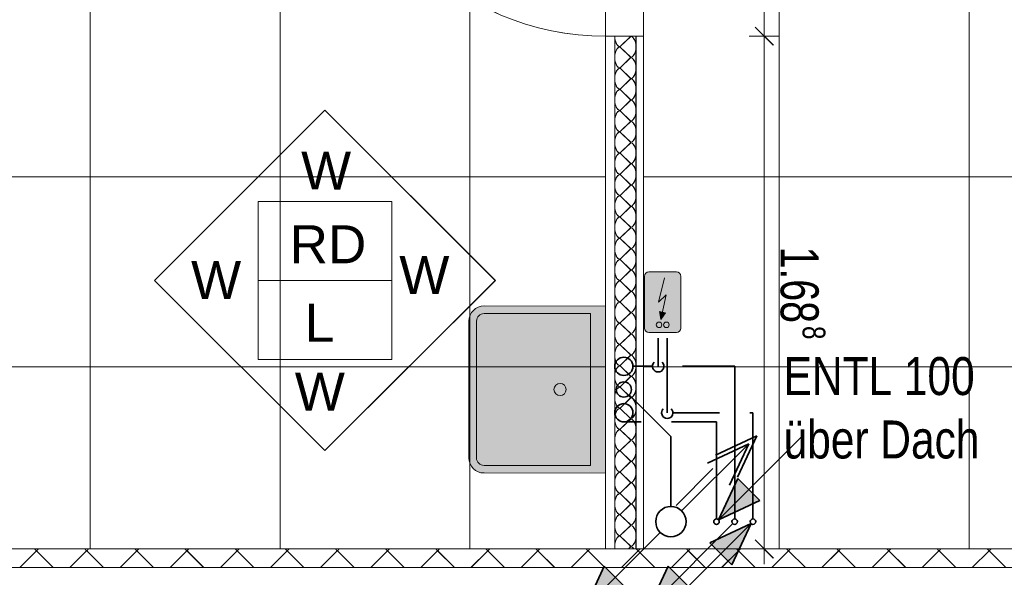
# Model space of a CAD drawing. Extents: x 229 to 926, y 37 to 878.
# Tile 157 of 163: x 574 to 638, y 666 to 703. Entities that reach past the tile are written whole.
import ezdxf
from ezdxf.lldxf.tags import DXFTag

# ---------------------------------------------------------------- set-up
doc = ezdxf.new("R2010")
doc.units = 0
doc.layers.get('0').update_dxf_attribs({"linetype": 'fein_strichliert', "lineweight": 13})
for name, color, linetype, lineweight in [('Beschriftung', 7, 'Continuous', 25), ('Beschriftung-A03CPAFWA9', 7, 'Continuous', 25), ('Deckenspiegel', 7, 'Continuous', 25), ('Fullfläche', 7, 'Continuous', 25), ('Fullfläche-A03CPAG4A9', 7, 'Continuous', 25), ('Maßlinien', 7, 'Continuous', 25), ('Maßlinien-A03CPAG1A9', 7, 'Continuous', 25), ('S_BI_Einrichtung', 7, 'Continuous', 18), ('Türen', 7, 'Continuous', 25), ('Türen-A03CPAFZA9', 7, 'Continuous', 25), ('Wände', 7, 'Continuous', 25), ('Wände-A03CPAG0A9', 7, 'Continuous', 25), ('X_BI_Geometrie', 7, 'Continuous', 13)]:
    doc.layers.add(name, color=color, linetype=linetype, lineweight=lineweight)
for name, color, linetype, lineweight, true_color in [('S_BI_Einrichtungflaeche', 7, 'Continuous', 35, 0xc0c0c0), ('S_BI_Kaltwasser', 7, 'STRICHPUNKT2', 35, 0x009900), ('S_BI_Schmutzwasser', 7, 'Continuous', 35, 0x993300), ('S_BI_Text_Schmutzwasser', 7, 'Continuous', 25, 0x993300), ('S_BI_Warmwasser', 1, 'Strich_Punkt_Punkt_grob', 35, 0xff0000)]:
    doc.layers.add(name, color=color, linetype=linetype, lineweight=lineweight, true_color=true_color)
doc.styles.get("Standard").update_dxf_attribs({"font": 'arial.ttf'})
tags = doc.linetypes.add('fein_strichliert', pattern=[4, 1, -2, 1]).pattern_tags.tags
tags[8:9] = [DXFTag(74, 4), DXFTag(75, 0), DXFTag(340, '0'), DXFTag(46, 0.0), DXFTag(50, 0.0), DXFTag(44, 0.0), DXFTag(45, 0.0)]
tags[6:7] = [DXFTag(74, 4), DXFTag(75, 0), DXFTag(340, '0'), DXFTag(46, 0.0), DXFTag(50, 0.0), DXFTag(44, 0.0), DXFTag(45, 0.0)]
tags[4:5] = [DXFTag(74, 4), DXFTag(75, 0), DXFTag(340, '0'), DXFTag(46, 0.0), DXFTag(50, 0.0), DXFTag(44, 0.0), DXFTag(45, 0.0)]
tags = doc.linetypes.add('Strich_Punkt_Punkt_grob', pattern=[22, 8, -2, 0, -2, 0, -2, 8]).pattern_tags.tags
tags[16:17] = [DXFTag(74, 4), DXFTag(75, 0), DXFTag(340, '0'), DXFTag(46, 0.0), DXFTag(50, 0.0), DXFTag(44, 0.0), DXFTag(45, 0.0)]
tags[14:15] = [DXFTag(74, 4), DXFTag(75, 0), DXFTag(340, '0'), DXFTag(46, 0.0), DXFTag(50, 0.0), DXFTag(44, 0.0), DXFTag(45, 0.0)]
tags[12:13] = [DXFTag(74, 4), DXFTag(75, 0), DXFTag(340, '0'), DXFTag(46, 0.0), DXFTag(50, 0.0), DXFTag(44, 0.0), DXFTag(45, 0.0)]
tags[10:11] = [DXFTag(74, 4), DXFTag(75, 0), DXFTag(340, '0'), DXFTag(46, 0.0), DXFTag(50, 0.0), DXFTag(44, 0.0), DXFTag(45, 0.0)]
tags[8:9] = [DXFTag(74, 4), DXFTag(75, 0), DXFTag(340, '0'), DXFTag(46, 0.0), DXFTag(50, 0.0), DXFTag(44, 0.0), DXFTag(45, 0.0)]
tags[6:7] = [DXFTag(74, 4), DXFTag(75, 0), DXFTag(340, '0'), DXFTag(46, 0.0), DXFTag(50, 0.0), DXFTag(44, 0.0), DXFTag(45, 0.0)]
tags[4:5] = [DXFTag(74, 4), DXFTag(75, 0), DXFTag(340, '0'), DXFTag(46, 0.0), DXFTag(50, 0.0), DXFTag(44, 0.0), DXFTag(45, 0.0)]
tags = doc.linetypes.add('STRICHPUNKT2', pattern=[12.7, 6.35, -3.175, 0, -3.175]).pattern_tags.tags
tags[10:11] = [DXFTag(74, 4), DXFTag(75, 0), DXFTag(340, '0'), DXFTag(46, 0.0), DXFTag(50, 0.0), DXFTag(44, 0.0), DXFTag(45, 0.0)]
tags[8:9] = [DXFTag(74, 4), DXFTag(75, 0), DXFTag(340, '0'), DXFTag(46, 0.0), DXFTag(50, 0.0), DXFTag(44, 0.0), DXFTag(45, 0.0)]
tags[6:7] = [DXFTag(74, 4), DXFTag(75, 0), DXFTag(340, '0'), DXFTag(46, 0.0), DXFTag(50, 0.0), DXFTag(44, 0.0), DXFTag(45, 0.0)]
tags[4:5] = [DXFTag(74, 4), DXFTag(75, 0), DXFTag(340, '0'), DXFTag(46, 0.0), DXFTag(50, 0.0), DXFTag(44, 0.0), DXFTag(45, 0.0)]

# ---------------------------------------------------------------- blocks, each defined once
blk = doc.blocks.new('Referenz-A03CPAFUA9', base_point=(255.728, 66.032))
at = {"layer": 'Beschriftung', "color": 0, "lineweight": -2}
for p, q in [((582.501, 685.533), (593.716, 696.744)), ((593.716, 696.744), (604.928, 685.529)), ((589.314, 685.531), (589.315, 690.731)), ((589.315, 690.731), (598.115, 690.73)), ((598.115, 690.73), (598.114, 685.53)), ((593.713, 674.318), (582.501, 685.533)), ((598.114, 685.53), (589.314, 685.531)), ((589.314, 680.331), (589.314, 685.531)), ((604.928, 685.529), (593.713, 674.318)), ((598.114, 685.53), (598.114, 680.33)), ((598.114, 680.33), (589.314, 680.331))]:
    blk.add_line(p, q, dxfattribs=at)
at = {"layer": 'Fullfläche', "color": 0, "lineweight": -2}
for p, q in [((613.837, 701.597), (613.137, 700.925)), ((613.137, 700.897), (613.837, 700.225)), ((613.837, 700.197), (613.137, 699.525)), ((613.137, 699.497), (613.837, 698.825)), ((613.837, 698.797), (613.137, 698.125)), ((613.137, 698.097), (613.837, 697.425)), ((613.837, 697.397), (613.137, 696.725)), ((613.137, 696.697), (613.837, 696.025)), ((613.837, 695.997), (613.137, 695.325)), ((613.137, 695.297), (613.837, 694.625)), ((613.837, 694.597), (613.137, 693.925)), ((613.137, 693.897), (613.837, 693.225)), ((613.837, 693.197), (613.137, 692.525)), ((613.137, 692.497), (613.837, 691.825)), ((613.837, 691.797), (613.137, 691.125)), ((613.137, 691.097), (613.837, 690.425)), ((613.837, 690.397), (613.137, 689.725)), ((613.137, 689.697), (613.837, 689.025)), ((613.837, 688.997), (613.137, 688.325)), ((613.137, 688.297), (613.837, 687.625)), ((613.837, 687.597), (613.137, 686.925)), ((613.137, 686.897), (613.837, 686.225)), ((613.837, 686.197), (613.137, 685.525)), ((613.137, 685.497), (613.837, 684.825)), ((613.837, 684.797), (613.137, 684.125)), ((613.137, 684.097), (613.837, 683.425)), ((613.837, 683.397), (613.137, 682.725)), ((613.137, 682.697), (613.837, 682.025)), ((613.837, 681.997), (613.137, 681.324)), ((613.137, 681.297), (613.837, 680.625)), ((613.837, 680.597), (613.137, 679.925)), ((613.137, 679.897), (613.837, 679.225)), ((613.837, 679.196), (613.137, 678.524)), ((613.137, 678.497), (613.837, 677.825)), ((613.837, 677.796), (613.137, 677.124)), ((613.137, 677.096), (613.837, 676.424)), ((613.837, 676.396), (613.137, 675.724)), ((613.137, 675.697), (613.837, 675.025)), ((613.837, 674.996), (613.137, 674.324)), ((613.137, 674.296), (613.837, 673.624)), ((613.837, 673.596), (613.137, 672.924)), ((613.137, 672.896), (613.837, 672.224)), ((613.837, 672.196), (613.137, 671.524)), ((613.137, 671.496), (613.837, 670.824)), ((613.837, 670.796), (613.137, 670.124)), ((613.137, 670.096), (613.837, 669.424)), ((613.837, 669.396), (613.137, 668.724)), ((613.137, 668.696), (613.837, 668.024)), ((574.727, 667.718), (573.631, 666.622)), ((574.603, 667.845), (574.727, 667.722)), ((574.857, 667.845), (574.733, 667.722)), ((574.733, 667.718), (575.829, 666.622)), ((578.027, 667.718), (576.931, 666.621)), ((577.903, 667.845), (578.027, 667.722)), ((578.157, 667.845), (578.033, 667.722)), ((578.033, 667.718), (579.13, 666.621)), ((581.327, 667.718), (580.231, 666.621)), ((581.203, 667.845), (581.327, 667.722)), ((581.457, 667.845), (581.333, 667.722)), ((581.333, 667.718), (582.43, 666.621)), ((584.627, 667.719), (583.53, 666.621)), ((584.504, 667.845), (584.627, 667.722)), ((584.757, 667.845), (584.633, 667.722)), ((584.633, 667.719), (585.731, 666.62)), ((587.927, 667.719), (586.83, 666.62)), ((587.803, 667.845), (587.927, 667.722)), ((588.057, 667.845), (587.934, 667.722)), ((587.934, 667.719), (589.031, 666.62)), ((591.227, 667.719), (590.129, 666.62)), ((591.104, 667.845), (591.227, 667.722)), ((591.357, 667.845), (591.234, 667.722)), ((591.234, 667.719), (592.331, 666.62)), ((594.527, 667.719), (593.429, 666.619)), ((594.404, 667.845), (594.527, 667.722)), ((594.657, 667.845), (594.534, 667.722)), ((594.534, 667.719), (595.632, 666.619)), ((597.827, 667.719), (596.729, 666.619)), ((597.704, 667.845), (597.827, 667.722)), ((597.957, 667.845), (597.834, 667.722)), ((597.834, 667.719), (598.932, 666.619)), ((601.127, 667.719), (600.028, 666.619)), ((601.004, 667.845), (601.127, 667.722)), ((601.257, 667.845), (601.134, 667.722)), ((601.134, 667.719), (602.233, 666.618)), ((604.427, 667.719), (603.328, 666.618)), ((604.304, 667.845), (604.427, 667.722)), ((604.557, 667.845), (604.434, 667.722)), ((604.434, 667.719), (605.533, 666.618)), ((607.727, 667.719), (606.627, 666.618)), ((607.604, 667.845), (607.727, 667.722)), ((607.857, 667.845), (607.734, 667.722)), ((607.734, 667.719), (608.834, 666.618)), ((611.027, 667.719), (609.927, 666.618)), ((610.904, 667.845), (611.027, 667.722)), ((611.157, 667.845), (611.034, 667.722)), ((611.034, 667.719), (612.134, 666.617)), ((614.327, 667.719), (613.227, 666.617)), ((613.837, 667.996), (613.716, 667.88)), ((614.204, 667.845), (614.327, 667.722)), ((614.457, 667.845), (614.334, 667.722)), ((614.334, 667.719), (615.435, 666.617)), ((617.627, 667.719), (616.526, 666.617)), ((617.504, 667.845), (617.627, 667.722)), ((617.757, 667.845), (617.634, 667.722)), ((617.634, 667.719), (618.735, 666.616)), ((620.927, 667.719), (619.826, 666.616)), ((620.804, 667.845), (620.927, 667.722)), ((621.057, 667.845), (620.934, 667.722)), ((620.934, 667.719), (622.036, 666.616)), ((624.227, 667.719), (623.125, 666.616)), ((624.104, 667.845), (624.227, 667.722)), ((624.357, 667.845), (624.234, 667.722)), ((624.234, 667.719), (625.336, 666.616)), ((627.527, 667.719), (626.425, 666.616)), ((627.404, 667.845), (627.527, 667.722)), ((627.657, 667.845), (627.534, 667.722)), ((627.534, 667.719), (628.637, 666.615)), ((630.827, 667.719), (629.725, 666.615)), ((630.704, 667.845), (630.827, 667.722)), ((630.957, 667.845), (630.834, 667.722)), ((630.834, 667.719), (631.937, 666.615)), ((634.127, 667.719), (633.024, 666.615)), ((634.004, 667.845), (634.127, 667.722)), ((634.257, 667.845), (634.134, 667.722)), ((634.134, 667.719), (635.237, 666.614)), ((637.427, 667.719), (636.324, 666.614)), ((637.305, 667.845), (637.427, 667.722)), ((637.557, 667.845), (637.434, 667.722)), ((637.434, 667.719), (638.538, 666.614))]:
    blk.add_line(p, q, dxfattribs=at)
for centre, start_param, end_param in [((613.137, 701.611), 4.712389, 6.283185), ((613.837, 700.911), 0, 3.141593), ((613.137, 700.211), 3.141593, 4.712389), ((613.137, 700.211), 4.712389, 6.283185), ((613.837, 699.511), 0, 3.141593), ((613.137, 698.811), 3.141593, 4.712389), ((613.137, 698.811), 4.712389, 6.283185), ((613.837, 698.111), 0, 3.141593), ((613.137, 697.411), 3.141593, 4.712389), ((613.137, 697.411), 4.712389, 6.283185), ((613.837, 696.711), 0, 3.141593), ((613.137, 696.011), 3.141593, 4.712389), ((613.137, 696.011), 4.712389, 6.283185), ((613.837, 695.311), 0, 3.141593), ((613.137, 694.611), 3.141593, 4.712389), ((613.137, 694.611), 4.712389, 6.283185), ((613.837, 693.911), 0, 3.141593), ((613.137, 693.211), 3.141593, 4.712389), ((613.137, 693.211), 4.712389, 6.283185), ((613.837, 692.511), 0, 3.141593), ((613.137, 691.811), 3.141593, 4.712389), ((613.137, 691.811), 4.712389, 6.283185), ((613.837, 691.111), 0, 3.141593), ((613.137, 690.411), 3.141593, 4.712389), ((613.137, 690.411), 4.712389, 6.283185), ((613.837, 689.711), 0, 3.141593), ((613.137, 689.011), 3.141593, 4.712389), ((613.137, 689.011), 4.712389, 6.283185), ((613.837, 688.311), 0, 3.141593), ((613.137, 687.611), 3.141593, 4.712389), ((613.137, 687.611), 4.712389, 6.283185), ((613.837, 686.911), 0, 3.141593), ((613.137, 686.211), 3.141593, 4.712389), ((613.137, 686.211), 4.712389, 6.283185), ((613.837, 685.511), 0, 3.141593), ((613.137, 684.811), 3.141593, 4.712389), ((613.137, 684.811), 4.712389, 6.283185), ((613.837, 684.111), 0, 3.141593), ((613.137, 683.411), 3.141593, 4.712389), ((613.137, 683.411), 4.712389, 6.283185), ((613.837, 682.71), 0, 3.141593), ((613.137, 682.011), 3.141593, 4.712389), ((613.137, 682.011), 4.712389, 6.283185), ((613.837, 681.311), 0, 3.141593), ((613.137, 680.611), 3.141593, 4.712389), ((613.137, 680.611), 4.712389, 6.283185), ((613.837, 679.911), 0, 3.141593), ((613.137, 679.211), 3.141593, 4.712389), ((613.137, 679.211), 4.712389, 6.283185), ((613.837, 678.51), 0, 3.141593), ((613.137, 677.81), 3.141593, 4.712389), ((613.137, 677.81), 4.712389, 6.283185), ((613.837, 677.111), 0, 3.141593), ((613.137, 676.411), 3.141593, 4.712389), ((613.137, 676.411), 4.712389, 6.283185), ((613.837, 675.71), 0, 3.141593), ((613.137, 675.01), 3.141593, 4.712389), ((613.137, 675.01), 4.712389, 6.283185), ((613.837, 674.311), 0, 3.141593), ((613.137, 673.61), 3.141593, 4.712389), ((613.137, 673.61), 4.712389, 6.283185), ((613.837, 672.91), 0, 3.141593), ((613.137, 672.21), 3.141593, 4.712389), ((613.137, 672.21), 4.712389, 6.283185), ((613.837, 671.51), 0, 3.141593), ((613.137, 670.81), 3.141593, 4.712389), ((613.137, 670.81), 4.712389, 6.283185), ((613.837, 670.11), 0, 3.141593), ((613.137, 669.41), 3.141593, 4.712389), ((613.137, 669.41), 4.712389, 6.283185), ((613.837, 668.71), 0, 3.141593), ((613.137, 668.01), 3.141593, 4.712389), ((613.137, 668.01), 4.712389, 4.903053), ((613.837, 667.31), 2.551385, 3.141593)]:
    blk.add_ellipse(centre, major_axis=(0, -0.686), ratio=0.5, start_param=start_param, end_param=end_param, dxfattribs=at)
at = {"layer": 'Maßlinien', "color": 0, "lineweight": -2}
for p, q in [((622.627, 701.611), (622.627, 719.31)), ((623.227, 701.011), (622.027, 702.211)), ((622.627, 701.611), (621.627, 701.611)), ((622.627, 701.611), (623.627, 701.611)), ((622.627, 693.241), (622.627, 701.611)), ((622.627, 689.181), (622.627, 693.241)), ((622.627, 667.845), (622.627, 689.181)), ((623.227, 667.245), (622.027, 668.445)), ((622.627, 667.845), (621.627, 667.845)), ((622.627, 667.845), (623.627, 667.845)), ((622.627, 667.845), (622.627, 666.845))]:
    blk.add_line(p, q, dxfattribs=at)
at = {"layer": 'Türen', "color": 0, "lineweight": -2}
blk.add_ellipse((612.187, 719.311), major_axis=(-17.7, 0), ratio=1, start_param=0, end_param=1.570796, dxfattribs=at)
at = {"layer": 'Wände', "color": 0, "lineweight": -2}
for p, q in [((612.187, 701.611), (614.687, 701.611)), ((612.187, 701.611), (612.187, 667.845)), ((612.787, 701.611), (612.787, 667.845)), ((614.187, 667.845), (614.187, 701.611)), ((614.687, 667.845), (614.687, 701.611)), ((552.835, 667.845), (612.187, 667.845)), ((673.231, 667.845), (612.187, 667.845)), ((614.687, 667.845), (614.687, 667.845)), ((674.037, 666.61), (549.335, 666.625))]:
    blk.add_line(p, q, dxfattribs=at)
at = {"layer": 'Beschriftung', "color": 0, "lineweight": -2, "char_height": 2.50002, "attachment_point": 1, "rotation": 359.99316}
for s, insert in [('{\\fArial;W}', (592.143, 694.015)), ('{\\fArial;RD}', (591.39, 689.158)), ('{\\fArial;W}', (598.608, 687.133)), ('{\\fArial;W}', (584.902, 686.804)), ('{\\fArial;L}', (592.39, 683.99)), ('{\\fArial;W}', (591.729, 679.457))]:
    blk.add_mtext(s, dxfattribs=dict(at, insert=insert))
at = {"layer": 'Maßlinien', "color": 0, "lineweight": -2, "attachment_point": 1, "rotation": 270.00001}
for s, insert, char_height in [('{\\W0.74;\\fArial;1.68}', (626.21, 687.755), 2.50002), ('{\\W0.76;\\fArial;8}', (626.652, 682.526), 1.50001)]:
    blk.add_mtext(s, dxfattribs=dict(at, insert=insert, char_height=char_height))
blk = doc.blocks.new('Referenz-A03CPAG8A9', base_point=(281.599, 66.032))
at = {"layer": 'Beschriftung-A03CPAFWA9', "color": 0, "lineweight": -2}
for p, q in [((582.499, 685.533), (593.714, 696.745)), ((593.714, 696.745), (604.925, 685.53)), ((589.312, 685.532), (589.313, 690.732)), ((589.313, 690.732), (598.113, 690.731)), ((598.113, 690.731), (598.112, 685.531)), ((593.71, 674.318), (582.499, 685.533)), ((589.311, 680.332), (589.312, 685.532)), ((598.112, 685.531), (589.312, 685.532)), ((604.925, 685.53), (593.71, 674.318)), ((598.112, 685.531), (598.111, 680.331)), ((598.111, 680.331), (589.311, 680.332))]:
    blk.add_line(p, q, dxfattribs=at)
at = {"layer": 'Deckenspiegel', "color": 0, "lineweight": -2}
for p, q in [((578.258, 667.846), (578.259, 729.311)), ((590.758, 667.846), (590.759, 729.311)), ((603.258, 667.846), (603.259, 729.311)), ((612.184, 729.311), (612.184, 667.846)), ((614.682, 667.846), (614.682, 729.311)), ((623.608, 667.846), (623.608, 729.311)), ((636.108, 667.846), (636.108, 729.311)), ((556.833, 692.346), (612.184, 692.346)), ((614.682, 692.346), (670.033, 692.346)), ((556.833, 679.846), (612.184, 679.846)), ((614.682, 679.846), (670.033, 679.846)), ((612.184, 667.846), (556.833, 667.846)), ((670.033, 667.846), (614.682, 667.846))]:
    blk.add_line(p, q, dxfattribs=at)
at = {"layer": 'Fullfläche-A03CPAG4A9', "color": 0, "lineweight": -2}
for p, q in [((613.834, 701.597), (613.134, 700.925)), ((613.134, 700.897), (613.834, 700.225)), ((613.834, 700.197), (613.134, 699.525)), ((613.134, 699.497), (613.834, 698.825)), ((613.834, 698.797), (613.134, 698.125)), ((613.134, 698.097), (613.834, 697.425)), ((613.834, 697.397), (613.134, 696.725)), ((613.134, 696.697), (613.834, 696.025)), ((613.834, 695.997), (613.134, 695.325)), ((613.134, 695.297), (613.834, 694.625)), ((613.834, 694.597), (613.134, 693.925)), ((613.134, 693.897), (613.834, 693.225)), ((613.834, 693.197), (613.134, 692.525)), ((613.134, 692.497), (613.834, 691.825)), ((613.834, 691.797), (613.134, 691.125)), ((613.134, 691.097), (613.834, 690.425)), ((613.834, 690.397), (613.134, 689.725)), ((613.134, 689.697), (613.834, 689.025)), ((613.834, 688.997), (613.134, 688.325)), ((613.134, 688.297), (613.834, 687.625)), ((613.834, 687.597), (613.134, 686.925)), ((613.134, 686.897), (613.834, 686.225)), ((613.834, 686.197), (613.134, 685.525)), ((613.134, 685.497), (613.834, 684.825)), ((613.834, 684.797), (613.134, 684.125)), ((613.134, 684.097), (613.834, 683.425)), ((613.834, 683.397), (613.134, 682.725)), ((613.134, 682.697), (613.834, 682.025)), ((613.834, 681.997), (613.134, 681.325)), ((613.134, 681.297), (613.834, 680.625)), ((613.834, 680.597), (613.134, 679.925)), ((613.134, 679.897), (613.834, 679.225)), ((613.834, 679.197), (613.134, 678.525)), ((613.134, 678.497), (613.834, 677.825)), ((613.834, 677.797), (613.134, 677.125)), ((613.134, 677.097), (613.834, 676.425)), ((613.834, 676.397), (613.134, 675.725)), ((613.134, 675.697), (613.834, 675.025)), ((613.834, 674.997), (613.134, 674.325)), ((613.134, 674.297), (613.834, 673.625)), ((613.834, 673.597), (613.134, 672.925)), ((613.134, 672.897), (613.834, 672.225)), ((613.834, 672.197), (613.134, 671.525)), ((613.134, 671.497), (613.834, 670.825)), ((613.834, 670.797), (613.134, 670.125)), ((613.134, 670.097), (613.834, 669.425)), ((613.834, 669.397), (613.134, 668.725)), ((613.134, 668.697), (613.834, 668.025)), ((574.725, 667.719), (573.629, 666.623)), ((574.601, 667.846), (574.725, 667.723)), ((574.855, 667.846), (574.731, 667.723)), ((574.731, 667.719), (575.827, 666.622)), ((578.024, 667.719), (576.929, 666.622)), ((577.901, 667.846), (578.024, 667.723)), ((578.155, 667.846), (578.031, 667.723)), ((578.031, 667.719), (579.127, 666.622)), ((581.325, 667.719), (580.228, 666.622)), ((581.201, 667.846), (581.325, 667.723)), ((581.455, 667.846), (581.331, 667.723)), ((581.331, 667.719), (582.428, 666.622)), ((584.625, 667.719), (583.528, 666.621)), ((584.501, 667.846), (584.625, 667.723)), ((584.754, 667.846), (584.631, 667.723)), ((584.631, 667.719), (585.728, 666.621)), ((587.924, 667.719), (586.827, 666.621)), ((587.801, 667.846), (587.924, 667.723)), ((588.055, 667.846), (587.931, 667.723)), ((587.931, 667.719), (589.029, 666.621)), ((591.225, 667.719), (590.127, 666.621)), ((591.101, 667.846), (591.225, 667.723)), ((591.354, 667.846), (591.231, 667.723)), ((591.231, 667.719), (592.329, 666.62)), ((594.524, 667.719), (593.426, 666.62)), ((594.401, 667.846), (594.524, 667.723)), ((594.654, 667.846), (594.531, 667.723)), ((594.531, 667.719), (595.629, 666.62)), ((597.825, 667.719), (596.726, 666.62)), ((597.701, 667.846), (597.825, 667.723)), ((597.954, 667.846), (597.831, 667.723)), ((597.831, 667.719), (598.93, 666.62)), ((601.124, 667.719), (600.026, 666.619)), ((601.001, 667.846), (601.124, 667.723)), ((601.254, 667.846), (601.131, 667.723)), ((601.131, 667.719), (602.23, 666.619)), ((604.424, 667.719), (603.325, 666.619)), ((604.301, 667.846), (604.424, 667.723)), ((604.554, 667.846), (604.431, 667.723)), ((604.431, 667.719), (605.531, 666.619)), ((607.724, 667.719), (606.625, 666.619)), ((607.601, 667.846), (607.724, 667.723)), ((607.854, 667.846), (607.731, 667.723)), ((607.731, 667.719), (608.831, 666.618)), ((611.024, 667.72), (609.924, 666.618)), ((610.901, 667.846), (611.024, 667.723)), ((611.154, 667.846), (611.031, 667.723)), ((611.031, 667.72), (612.132, 666.618)), ((614.324, 667.72), (613.224, 666.618)), ((613.834, 667.997), (613.713, 667.881)), ((614.201, 667.846), (614.324, 667.723)), ((614.454, 667.846), (614.331, 667.723)), ((614.331, 667.72), (615.432, 666.618)), ((617.624, 667.72), (616.523, 666.618)), ((617.501, 667.846), (617.624, 667.723)), ((617.754, 667.846), (617.631, 667.723)), ((617.631, 667.72), (618.732, 666.617)), ((620.924, 667.72), (619.823, 666.617)), ((620.801, 667.846), (620.924, 667.723)), ((621.054, 667.846), (620.931, 667.723)), ((620.931, 667.72), (622.033, 666.617)), ((624.224, 667.72), (623.123, 666.617)), ((624.101, 667.846), (624.224, 667.723)), ((624.354, 667.846), (624.231, 667.723)), ((624.231, 667.72), (625.333, 666.616)), ((627.524, 667.72), (626.422, 666.616)), ((627.401, 667.846), (627.524, 667.723)), ((627.654, 667.846), (627.531, 667.723)), ((627.531, 667.72), (628.634, 666.616)), ((630.824, 667.72), (629.722, 666.616)), ((630.701, 667.846), (630.824, 667.723)), ((630.954, 667.846), (630.831, 667.723)), ((630.831, 667.72), (631.934, 666.616)), ((634.124, 667.72), (633.021, 666.616)), ((634.002, 667.846), (634.124, 667.723)), ((634.254, 667.846), (634.131, 667.723)), ((634.131, 667.72), (635.234, 666.615)), ((637.424, 667.72), (636.321, 666.615)), ((637.302, 667.846), (637.424, 667.723)), ((637.554, 667.846), (637.431, 667.723)), ((637.431, 667.72), (638.535, 666.615))]:
    blk.add_line(p, q, dxfattribs=at)
for centre, start_param, end_param in [((613.134, 701.611), 4.712389, 6.283185), ((613.834, 700.911), 0, 3.141593), ((613.134, 700.211), 3.141593, 4.712389), ((613.134, 700.211), 4.712389, 6.283185), ((613.834, 699.511), 0, 3.141593), ((613.134, 698.811), 3.141593, 4.712389), ((613.134, 698.811), 4.712389, 6.283185), ((613.834, 698.111), 0, 3.141593), ((613.134, 697.411), 3.141593, 4.712389), ((613.134, 697.411), 4.712389, 6.283185), ((613.834, 696.711), 0, 3.141593), ((613.134, 696.011), 3.141593, 4.712389), ((613.134, 696.011), 4.712389, 6.283185), ((613.834, 695.311), 0, 3.141593), ((613.134, 694.611), 3.141593, 4.712389), ((613.134, 694.611), 4.712389, 6.283185), ((613.834, 693.911), 0, 3.141593), ((613.134, 693.211), 3.141593, 4.712389), ((613.134, 693.211), 4.712389, 6.283185), ((613.834, 692.511), 0, 3.141593), ((613.134, 691.811), 3.141593, 4.712389), ((613.134, 691.811), 4.712389, 6.283185), ((613.834, 691.111), 0, 3.141593), ((613.134, 690.411), 3.141593, 4.712389), ((613.134, 690.411), 4.712389, 6.283185), ((613.834, 689.711), 0, 3.141593), ((613.134, 689.011), 3.141593, 4.712389), ((613.134, 689.011), 4.712389, 6.283185), ((613.834, 688.311), 0, 3.141593), ((613.134, 687.611), 3.141593, 4.712389), ((613.134, 687.611), 4.712389, 6.283185), ((613.834, 686.911), 0, 3.141593), ((613.134, 686.211), 3.141593, 4.712389), ((613.134, 686.211), 4.712389, 6.283185), ((613.834, 685.511), 0, 3.141593), ((613.134, 684.811), 3.141593, 4.712389), ((613.134, 684.811), 4.712389, 6.283185), ((613.834, 684.111), 0, 3.141593), ((613.134, 683.411), 3.141593, 4.712389), ((613.134, 683.411), 4.712389, 6.283185), ((613.834, 682.711), 0, 3.141593), ((613.134, 682.011), 3.141593, 4.712389), ((613.134, 682.011), 4.712389, 6.283185), ((613.834, 681.311), 0, 3.141593), ((613.134, 680.611), 3.141593, 4.712389), ((613.134, 680.611), 4.712389, 6.283185), ((613.834, 679.911), 0, 3.141593), ((613.134, 679.211), 3.141593, 4.712389), ((613.134, 679.211), 4.712389, 6.283185), ((613.834, 678.511), 0, 3.141593), ((613.134, 677.811), 3.141593, 4.712389), ((613.134, 677.811), 4.712389, 6.283185), ((613.834, 677.111), 0, 3.141593), ((613.134, 676.411), 3.141593, 4.712389), ((613.134, 676.411), 4.712389, 6.283185), ((613.834, 675.711), 0, 3.141593), ((613.134, 675.011), 3.141593, 4.712389), ((613.134, 675.011), 4.712389, 6.283185), ((613.834, 674.311), 0, 3.141593), ((613.134, 673.611), 3.141593, 4.712389), ((613.134, 673.611), 4.712389, 6.283185), ((613.834, 672.911), 0, 3.141593), ((613.134, 672.211), 3.141593, 4.712389), ((613.134, 672.211), 4.712389, 6.283185), ((613.834, 671.511), 0, 3.141593), ((613.134, 670.811), 3.141593, 4.712389), ((613.134, 670.811), 4.712389, 6.283185), ((613.834, 670.111), 0, 3.141593), ((613.134, 669.411), 3.141593, 4.712389), ((613.134, 669.411), 4.712389, 6.283185), ((613.834, 668.711), 0, 3.141593), ((613.134, 668.011), 3.141593, 4.712389), ((613.134, 668.011), 4.712389, 4.903053), ((613.834, 667.311), 2.551385, 3.141593)]:
    blk.add_ellipse(centre, major_axis=(0, -0.686), ratio=0.5, start_param=start_param, end_param=end_param, dxfattribs=at)
at = {"layer": 'Maßlinien-A03CPAG1A9', "color": 0, "lineweight": -2}
for p, q in [((622.625, 701.611), (622.625, 719.31)), ((623.225, 701.011), (622.025, 702.211)), ((622.625, 701.611), (621.625, 701.611)), ((622.625, 701.611), (623.625, 701.611)), ((622.625, 693.242), (622.625, 701.611)), ((622.625, 689.182), (622.625, 693.242)), ((622.625, 667.846), (622.625, 689.182)), ((623.225, 667.246), (622.025, 668.446)), ((622.625, 667.846), (621.625, 667.846)), ((622.625, 667.846), (623.625, 667.846)), ((622.625, 667.846), (622.625, 666.846))]:
    blk.add_line(p, q, dxfattribs=at)
at = {"layer": 'Türen-A03CPAFZA9', "color": 0, "lineweight": -2}
blk.add_ellipse((612.184, 719.311), major_axis=(-17.7, 0), ratio=1, start_param=0, end_param=1.570796, dxfattribs=at)
at = {"layer": 'Wände-A03CPAG0A9', "color": 0, "lineweight": -2}
for p, q in [((612.184, 701.611), (614.684, 701.611)), ((612.184, 701.611), (612.184, 667.846)), ((612.784, 701.611), (612.784, 667.846)), ((614.184, 667.846), (614.184, 701.611)), ((614.684, 667.846), (614.684, 701.611)), ((552.833, 667.846), (612.184, 667.846)), ((673.227, 667.846), (612.184, 667.846)), ((674.033, 666.611), (549.333, 666.626))]:
    blk.add_line(p, q, dxfattribs=at)
at = {"layer": 'Beschriftung-A03CPAFWA9', "color": 0, "lineweight": -2, "char_height": 2.49999, "attachment_point": 1, "rotation": 359.99316}
for s, insert in [('{\\fArial;W}', (592.14, 694.016)), ('{\\fArial;RD}', (591.388, 689.158)), ('{\\fArial;W}', (598.605, 687.134)), ('{\\fArial;W}', (584.899, 686.804)), ('{\\fArial;L}', (592.387, 683.99)), ('{\\fArial;W}', (591.727, 679.457))]:
    blk.add_mtext(s, dxfattribs=dict(at, insert=insert))
at = {"layer": 'Maßlinien-A03CPAG1A9', "color": 0, "lineweight": -2, "attachment_point": 1, "rotation": 270.00001}
for s, insert, char_height in [('{\\W0.74;\\fArial;1.68}', (626.207, 687.756), 2.49999), ('{\\W0.76;\\fArial;8}', (626.65, 682.527), 1.5)]:
    blk.add_mtext(s, dxfattribs=dict(at, insert=insert, char_height=char_height))
blk = doc.blocks.new('Steigleitung Sanitär-A03CPAGAA9', base_point=(615.028, 663.987))
at = {"color": 0, "linetype": 'Continuous', "lineweight": -2, "ltscale": 0.35}
for p, q in [((620.557, 669.516), (615.028, 663.987)), ((616.296, 666.706), (615.028, 663.987)), ((616.296, 666.706), (617.747, 665.255)), ((617.747, 665.255), (615.028, 663.987))]:
    blk.add_line(p, q, dxfattribs=at)
blk.add_circle((620.684, 669.643), 0.18, dxfattribs=at)
blk.add_solid([(617.747, 665.255), (615.028, 663.987), (616.296, 666.706)], dxfattribs=at)
blk = doc.blocks.new('Steigleitung Sanitär-A03CPAGCA9', base_point=(619.304, 669.463))
at = {"color": 0, "linetype": 'Continuous', "lineweight": -2, "ltscale": 0.35}
for p, q in [((619.611, 669.77), (625.14, 675.299)), ((620.879, 672.489), (619.611, 669.77)), ((620.879, 672.489), (622.33, 671.038)), ((622.33, 671.038), (619.611, 669.77))]:
    blk.add_line(p, q, dxfattribs=at)
blk.add_circle((619.484, 669.643), 0.18, dxfattribs=at)
blk.add_solid([(622.33, 671.038), (619.611, 669.77), (620.879, 672.489)], dxfattribs=at)
blk = doc.blocks.new('Fallleitung Abwasser-A03CPAGEA9', base_point=(610.828, 663.987))
at = {"color": 0, "lineweight": -2}
for p, q in [((617.191, 670.35), (621.61, 674.769)), ((618.891, 673.501), (621.61, 674.769)), ((619.421, 674.031), (622.14, 675.299)), ((620.342, 672.05), (621.61, 674.769)), ((620.872, 672.58), (622.14, 675.299)), ((615.777, 668.936), (610.828, 663.987)), ((612.096, 666.706), (610.828, 663.987)), ((612.096, 666.706), (613.547, 665.255)), ((613.547, 665.255), (610.828, 663.987))]:
    blk.add_line(p, q, dxfattribs=at)
at = {"color": 0, "linetype": 'fein_strichliert', "lineweight": 18, "ltscale": 0.18}
blk.add_line((616.828, 670.713), (619.254, 673.139), dxfattribs=at)
at = {"color": 0, "lineweight": -2}
blk.add_circle((616.484, 669.643), 1, dxfattribs=at)
blk.add_solid([(613.547, 665.255), (610.828, 663.987), (612.096, 666.706)], dxfattribs=at)
blk = doc.blocks.new('Ausgussbecken-A03CPAGGA9', base_point=(603.185, 672.843))
at = {"layer": 'S_BI_Einrichtungflaeche', "linetype": 'ByBlock', "ltscale": 0.35}
blk.add_hatch(color=256, dxfattribs=at).paths.add_polyline_path([(612.185, 672.843), (604.185, 672.847), (603.926, 672.881), (603.685, 672.981), (603.478, 673.14), (603.319, 673.347), (603.219, 673.588), (603.185, 673.847), (603.189, 682.847), (603.223, 683.106), (603.323, 683.347), (603.482, 683.554), (603.689, 683.713), (603.931, 683.813), (604.189, 683.847), (612.189, 683.843)])
at = {"color": 0, "linetype": 'ByBlock', "lineweight": -2, "ltscale": 0.18}
for p, q in [((604.189, 683.847), (612.189, 683.843)), ((612.189, 683.843), (612.185, 672.843)), ((604.189, 683.347), (611.189, 683.344)), ((611.189, 683.344), (611.185, 673.344)), ((603.185, 673.847), (603.189, 682.847)), ((603.685, 673.847), (603.689, 682.847)), ((611.185, 673.344), (604.185, 673.347)), ((612.185, 672.843), (604.185, 672.847))]:
    blk.add_line(p, q, dxfattribs=at)
blk.add_circle((609.187, 678.344), 0.4, dxfattribs=at)
for centre, major_axis in [((604.189, 682.847), (0, 1)), ((604.189, 682.847), (0, 0.5)), ((604.185, 673.847), (-1, 0)), ((604.185, 673.847), (-0.5, 0))]:
    blk.add_ellipse(centre, major_axis=major_axis, ratio=1, start_param=0, end_param=1.570796, dxfattribs=at)
blk = doc.blocks.new('Anschluss-Element-A03CPAGIA9', base_point=(612.788, 679.273))
at = {"color": 0, "linetype": 'Continuous', "lineweight": -2, "ltscale": 0.35}
blk.add_circle((613.388, 679.873), 0.6, dxfattribs=at)
blk = doc.blocks.new('Anschluss-Element-A03CPAGKA9', base_point=(612.887, 677.843))
at = {"color": 0, "lineweight": -2}
blk.add_circle((613.387, 678.343), 0.5, dxfattribs=at)
blk = doc.blocks.new('Anschluss-Element-A03CPAGMA9', base_point=(612.787, 676.213))
at = {"color": 0, "linetype": 'Continuous', "lineweight": -2, "ltscale": 0.35}
blk.add_circle((613.387, 676.813), 0.6, dxfattribs=at)
blk = doc.blocks.new('Anschluss-Element-A03CPAGOA9', base_point=(612.787, 676.213))
at = {"color": 0, "linetype": 'Continuous', "lineweight": -2, "ltscale": 0.35}
blk.add_circle((613.387, 676.813), 0.6, dxfattribs=at)
blk = doc.blocks.new('Abwasserleitung-A03CPAGQA9', base_point=(613.741, 670.643))
at = {"color": 0, "linetype": 'ByBlock', "lineweight": -2, "ltscale": 0.35}
for p, q in [((613.741, 677.989), (616.484, 675.246)), ((616.484, 675.246), (616.484, 670.643))]:
    blk.add_line(p, q, dxfattribs=at)
blk = doc.blocks.new('Trinkwassererwärmer unmittelbar beheizt-A03CPAGSA9', base_point=(614.746, 682.09))
at = {"linetype": 'ByBlock', "lineweight": -2, "ltscale": 0.35, "true_color": 0xf7f7f7}
blk.add_hatch(color=7, dxfattribs=at).paths.add_polyline_path([(615.04, 686.09), (616.852, 686.09), (617.06, 686.004), (617.146, 685.796), (617.146, 682.384), (617.06, 682.176), (617.06, 682.176), (616.852, 682.09), (615.04, 682.09), (614.832, 682.176), (614.746, 682.384), (614.746, 685.796), (614.832, 686.004)])
at = {"layer": 'X_BI_Geometrie'}
for p, q in [((614.746, 682.384), (614.746, 685.796)), ((615.04, 686.09), (616.852, 686.09)), ((616.064, 685.703), (615.673, 684.093)), ((617.146, 685.796), (617.146, 682.384)), ((615.673, 684.093), (616.183, 684.574)), ((616.183, 684.574), (615.822, 682.951)), ((616.852, 682.09), (615.04, 682.09))]:
    blk.add_line(p, q, dxfattribs=at)
at = {"layer": 'X_BI_Geometrie', "linetype": 'Continuous', "ltscale": 0.13}
for p, q in [((615.73, 683.482), (616.121, 683.399)), ((615.822, 682.951), (615.73, 683.482)), ((615.822, 682.951), (616.121, 683.399))]:
    blk.add_line(p, q, dxfattribs=at)
at = {"layer": 'X_BI_Geometrie'}
blk.add_circle((615.706, 682.602), 0.183, dxfattribs=at)
at = {"layer": 'X_BI_Geometrie', "linetype": 'Continuous', "ltscale": 0.13}
blk.add_circle((616.186, 682.602), 0.183, dxfattribs=at)
at = {"layer": 'X_BI_Geometrie'}
for centre, major_axis in [((615.04, 685.796), (0, 0.294)), ((616.852, 685.796), (0.294, 0)), ((615.04, 682.384), (-0.294, 0)), ((616.852, 682.384), (0, -0.294))]:
    blk.add_ellipse(centre, major_axis=major_axis, ratio=1, start_param=0, end_param=1.570796, dxfattribs=at)
at = {"layer": 'X_BI_Geometrie', "linetype": 'Continuous', "ltscale": 0.13}
blk.add_solid([(615.73, 683.482), (615.822, 682.951), (616.121, 683.399)], dxfattribs=at)
blk = doc.blocks.new('Teilstrecke-A03CPAGUA9', base_point=(615.646, 679.873))
at = {"color": 0, "linetype": 'ByBlock', "lineweight": -2, "ltscale": 0.35}
blk.add_line((615.646, 681.73), (615.646, 679.873), dxfattribs=at)
blk = doc.blocks.new('Teilstrecke-A03CPAGWA9', base_point=(613.988, 679.873))
at = {"color": 0, "linetype": 'ByBlock', "lineweight": -2, "ltscale": 0.35}
blk.add_line((613.988, 679.873), (615.271, 679.873), dxfattribs=at)
blk = doc.blocks.new('Teilstrecke-A03CPAGYA9', base_point=(617.246, 669.823))
at = {"color": 0, "linetype": 'ByBlock', "lineweight": -2, "ltscale": 0.35}
for p, q in [((617.246, 679.873), (620.684, 679.873)), ((620.684, 679.873), (620.684, 669.823))]:
    blk.add_line(p, q, dxfattribs=at)
blk = doc.blocks.new('T-Stück-A03CPAH0A9', base_point=(615.271, 679.498))
at = {"color": 0, "linetype": 'Continuous', "lineweight": -2, "ltscale": 0.35}
blk.add_ellipse((615.646, 679.873), major_axis=(-0.265, 0.265), ratio=1, start_param=0, end_param=4.712389, dxfattribs=at)
blk = doc.blocks.new('Steigleitung Sanitär-A03CPAH2A9', base_point=(616.228, 663.987))
at = {"color": 0, "linetype": 'Continuous', "lineweight": -2, "ltscale": 0.35}
for p, q in [((621.757, 669.516), (616.228, 663.987)), ((619.038, 668.248), (621.757, 669.516)), ((620.489, 666.797), (621.757, 669.516)), ((620.489, 666.797), (619.038, 668.248))]:
    blk.add_line(p, q, dxfattribs=at)
blk.add_circle((621.884, 669.643), 0.18, dxfattribs=at)
blk.add_solid([(619.038, 668.248), (621.757, 669.516), (620.489, 666.797)], dxfattribs=at)
blk = doc.blocks.new('Teilstrecke-A03CPAH4A9', base_point=(613.387, 669.823))
at = {"color": 0, "linetype": 'ByBlock', "lineweight": -2, "ltscale": 0.35}
for p, q in [((613.387, 676.213), (614.517, 676.213)), ((616.517, 676.213), (619.484, 676.213)), ((619.484, 676.213), (619.484, 669.823))]:
    blk.add_line(p, q, dxfattribs=at)
blk = doc.blocks.new('Teilstrecke-A03CPAH6A9', base_point=(616.246, 676.813))
at = {"color": 0, "linetype": 'ByBlock', "lineweight": -2, "ltscale": 0.35}
blk.add_line((616.246, 681.73), (616.246, 676.813), dxfattribs=at)
blk = doc.blocks.new('Teilstrecke-A03CPAH8A9', base_point=(616.621, 669.823))
at = {"color": 0, "linetype": 'ByBlock', "lineweight": -2, "ltscale": 0.35}
for p, q in [((616.621, 676.813), (619.684, 676.813)), ((621.684, 676.813), (621.884, 676.813)), ((621.884, 676.813), (621.884, 669.823))]:
    blk.add_line(p, q, dxfattribs=at)
blk = doc.blocks.new('T-Stück-A03CPAHAA9', base_point=(615.871, 676.438))
at = {"color": 0, "linetype": 'Continuous', "lineweight": -2, "ltscale": 0.35}
blk.add_ellipse((616.246, 676.813), major_axis=(-0.265, 0.265), ratio=1, start_param=0, end_param=4.712389, dxfattribs=at)

msp = doc.modelspace()

# ---------------------------------------------------------------- block references
at = {"color": 251, "lineweight": 13, "ltscale": 0.13, "true_color": 0x606060}
for name, p in [('Referenz-A03CPAFUA9', (255.728, 66.032)), ('Referenz-A03CPAG8A9', (281.599, 66.032))]:
    msp.add_blockref(name, p, dxfattribs=at)
at = {"layer": 'S_BI_Einrichtung', "ltscale": 0.18}
msp.add_blockref('Ausgussbecken-A03CPAGGA9', (603.185, 672.843), dxfattribs=at)
at = {"layer": 'S_BI_Kaltwasser', "ltscale": 0.35}
for name, p in [('Trinkwassererwärmer unmittelbar beheizt-A03CPAGSA9', (614.746, 682.09)), ('Teilstrecke-A03CPAH6A9', (616.246, 676.813)), ('Anschluss-Element-A03CPAGMA9', (612.787, 676.213)), ('Anschluss-Element-A03CPAGOA9', (612.787, 676.213)), ('T-Stück-A03CPAHAA9', (615.871, 676.438)), ('Teilstrecke-A03CPAH8A9', (616.621, 669.823)), ('Teilstrecke-A03CPAH4A9', (613.387, 669.823)), ('Steigleitung Sanitär-A03CPAGCA9', (619.304, 669.463)), ('Steigleitung Sanitär-A03CPAH2A9', (616.228, 663.987))]:
    msp.add_blockref(name, p, dxfattribs=at)
at = {"layer": 'S_BI_Schmutzwasser', "ltscale": 0.35}
for name, p in [('Anschluss-Element-A03CPAGKA9', (612.887, 677.843)), ('Abwasserleitung-A03CPAGQA9', (613.741, 670.643)), ('Fallleitung Abwasser-A03CPAGEA9', (610.828, 663.987))]:
    msp.add_blockref(name, p, dxfattribs=at)
at = {"layer": 'S_BI_Warmwasser', "ltscale": 0.35}
for name, p in [('Teilstrecke-A03CPAGUA9', (615.646, 679.873)), ('Anschluss-Element-A03CPAGIA9', (612.788, 679.273)), ('Teilstrecke-A03CPAGWA9', (613.988, 679.873)), ('T-Stück-A03CPAH0A9', (615.271, 679.498)), ('Teilstrecke-A03CPAGYA9', (617.246, 669.823)), ('Steigleitung Sanitär-A03CPAGAA9', (615.028, 663.987))]:
    msp.add_blockref(name, p, dxfattribs=at)

# ---------------------------------------------------------------- texts
at = {"layer": 'S_BI_Text_Schmutzwasser', "ltscale": 0.25, "char_height": 2.5, "attachment_point": 1}
for s, insert in [('{\\W0.8;\\fArial;ENTL 100}', (623.902, 680.479)), ('{\\W0.8;\\fArial;über Dach}', (623.902, 676.304))]:
    msp.add_mtext(s, dxfattribs=dict(at, insert=insert))

doc.saveas('drawing.dxf')
